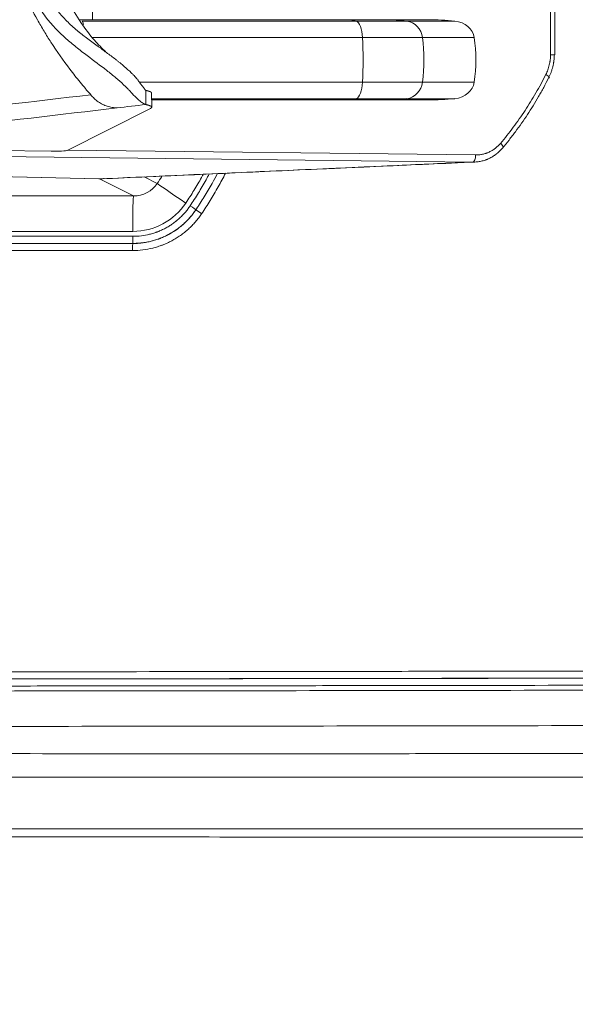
# Model space of a CAD drawing. Header units: millimetres. Extents: x 0 to 594, y 0 to 420.
# Tile 108 of 256: x 222 to 234, y 282 to 302. Entities that reach past the tile are written whole.
import ezdxf

# ---------------------------------------------------------------- set-up
doc = ezdxf.new("R2010")
doc.units = ezdxf.units.MM
doc.layers.add('1', color=7, linetype='Continuous', true_color=0xffffff)
doc.styles.add('Arial', font='txt')
doc.dimstyles.get("Standard").update_dxf_attribs({"dimtxt": 0.18, "dimasz": 0.18, "dimexe": 0.18, "dimexo": 0.0625, "dimgap": 0.09, "dimtad": 0, "dimtih": 1, "dimtoh": 1, "dimdec": 4, "dimzin": 0, "dimdsep": 46, "dimtxsty": 'Standard', "dimcen": 0.09, "dimadec": 0, "dimazin": 0, "dimtfac": 1, "dimtdec": 4, "dimtofl": 0, "dimtmove": 0, "dimatfit": 3, "dimfxl": 0, "dimtolj": 1, "dimtzin": 0, "dimarcsym": 0})

# ---------------------------------------------------------------- blocks, each defined once
blk = doc.blocks.new('_U5')
at = {"layer": '1', "color": 18, "lineweight": 18}
for p, q in [((170.922, 289.963), (170.922, 380.625)), ((338.75, 348.618), (338.75, 380.625)), ((170.922, 378.625), (248.753, 378.625)), ((338.75, 378.625), (260.919, 378.625))]:
    blk.add_line(p, q, dxfattribs=at)
at = {"layer": '1', "color": 18}
for points in [[(170.922, 378.625), (174.422, 379.563), (174.422, 377.687)], [(338.75, 378.625), (335.25, 377.687), (335.25, 379.563)]]:
    blk.add_solid(points, dxfattribs=at)
at = {"layer": '1', "color": 18, "linetype": 'Continuous', "lineweight": 13, "insert": (250.438, 375.989), "char_height": 3.5, "attachment_point": 7, "line_spacing_factor": 1.047437, "style": 'Arial'}
blk.add_mtext('\\fArial|b0|i0;\\W1.0000;3.36', dxfattribs=at)
blk = doc.blocks.new('_U9')
at = {"layer": '1', "color": 18, "lineweight": 18}
for p, q in [((135.924, 328.686), (181.306, 328.686)), ((179.306, 328.686), (179.306, 250.838)), ((170.922, 289.963), (181.306, 289.963)), ((179.306, 250.838), (184.306, 250.838))]:
    blk.add_line(p, q, dxfattribs=at)
at = {"layer": '1', "color": 18}
for points in [[(179.306, 328.686), (180.244, 325.186), (178.368, 325.186)], [(179.306, 289.963), (178.368, 293.463), (180.244, 293.463)]]:
    blk.add_solid(points, dxfattribs=at)
at = {"layer": '1', "color": 18, "linetype": 'Continuous', "lineweight": 13, "char_height": 3.5, "attachment_point": 7, "line_spacing_factor": 1.047437, "style": 'Arial'}
for s, insert in [('\\fArial|b0|i0;\\W1.0000;0.8', (185.991, 248.203)), ('\\fArial|b0|i0;\\W1.0000;FWD LIFT POINTS', (185.991, 241.14))]:
    blk.add_mtext(s, dxfattribs=dict(at, insert=insert))

msp = doc.modelspace()

# ---------------------------------------------------------------- linework, layer by layer
at = {"layer": '1', "color": 155, "linetype": 'Continuous', "lineweight": 13}
for p, q in [((233.49, 301.739), (233.508, 313.244)), ((223.793, 302.751), (223.792, 302.48)), ((229.377, 302.451), (223.579, 302.451)), ((229.377, 302.451), (230.447, 302.451)), ((230.447, 302.451), (231.467, 302.451)), ((229.511, 302.102), (223.792, 302.102)), ((229.511, 302.102), (230.779, 302.102)), ((230.779, 302.102), (231.877, 302.102)), ((229.511, 301.157), (224.786, 301.157)), ((229.511, 301.157), (230.779, 301.157)), ((230.779, 301.157), (231.877, 301.157)), ((229.377, 300.808), (225.046, 300.808)), ((229.377, 300.808), (230.447, 300.808)), ((230.447, 300.808), (231.467, 300.808)), ((223.276, 299.718), (231.905, 299.616)), ((231.847, 299.466), (216.884, 299.643)), ((216.35, 299.29), (223.934, 299.11)), ((224.665, 298.749), (223.941, 299.11)), ((224.892, 299.151), (225.166, 299.014)), ((214.555, 298.749), (224.665, 298.749)), ((225.985, 298.456), (225.984, 298.457)), ((224.648, 297.999), (214.538, 297.999)), ((214.541, 297.894), (224.651, 297.894)), ((224.648, 297.744), (214.538, 297.744)), ((214.538, 297.743), (224.648, 297.743)), ((224.648, 297.743), (224.648, 297.744)), ((224.644, 297.593), (214.535, 297.593))]:
    msp.add_line(p, q, dxfattribs=at)
at = {"layer": '1', "color": 155, "linetype": 'Continuous', "lineweight": 18}
for p, q in [((233.583, 301.739), (233.601, 313.244)), ((229.197, 302.48), (223.526, 302.48)), ((229.996, 302.48), (229.197, 302.48)), ((230.899, 302.48), (229.996, 302.48)), ((225.048, 300.628), (225.045, 300.928)), ((225.047, 300.78), (229.197, 300.78)), ((229.197, 300.78), (229.996, 300.78)), ((229.996, 300.78), (230.899, 300.78)), ((223.262, 299.71), (225.023, 300.602)), ((217.032, 299.756), (222.918, 299.696)), ((216.347, 299.29), (223.931, 299.11)), ((223.931, 299.11), (223.934, 299.11))]:
    msp.add_line(p, q, dxfattribs=at)
for centre, major_axis, ratio, start_param, end_param in [((223.526, 298.57), (0, -3.91), 0.112517, 3.141593, 3.170401), ((230.899, 298.57), (-4.703, 0), 0.831385, 4.59122, 4.712389), ((231.41, 302.054), (-0.47, 0), 0.851427, 3.262762, 4.59122), ((227.208, 301.63), (-4.703, 0), 0.831385, 3.020423, 3.262762), ((231.41, 301.205), (-0.47, 0), 0.851427, 1.691966, 3.020423), ((230.899, 304.69), (-4.703, 0), 0.831385, 1.570796, 1.691966), ((223.013, 299.709), (-0.25, -0.003), 0.051965, 1.177555, 3.036425)]:
    msp.add_ellipse(centre, major_axis=major_axis, ratio=ratio, start_param=start_param, end_param=end_param, dxfattribs=at)
at = {"layer": '1', "color": 155, "linetype": 'Continuous', "lineweight": 13}
for centre, major_axis, ratio, start_param, end_param in [((223.572, 302.054), (0, -0.4), 0.143226, 2.501557, 3.020423), ((229.197, 298.57), (0, -3.91), 0.382683, 3.020423, 3.141593), ((229.359, 302.054), (0, -0.4), 0.382683, 1.691966, 3.020423), ((229.996, 298.57), (0, -3.91), 0.953717, 3.020423, 3.141593), ((230.401, 302.054), (0, -0.4), 0.953717, 1.691966, 3.020423), ((228.026, 301.63), (0, -3.91), 0.382683, 1.449627, 1.691966), ((227.078, 301.63), (0, -3.91), 0.953717, 1.449627, 1.691966), ((233.433, 301.739), (-0.15, 0), 0.000123, 2.750569, 4.321366), ((233.334, 301.318), (-0.134, 0.067), 0.181521, 2.69171, 4.364628), ((229.359, 301.205), (0, -0.4), 0.382683, 0.121169, 1.449627), ((230.401, 301.205), (0, -0.4), 0.953717, 0.121169, 1.449627), ((229.197, 304.69), (0, -3.91), 0.382683, 0, 0.121169), ((229.996, 304.69), (0, -3.91), 0.953717, 0, 0.121169), ((232.374, 299.863), (-0.114, 0.097), 0.257058, 2.766609, 4.416926), ((231.848, 299.616), (0.002, 0.15), 0.381116, 3.170037, 4.71642), ((224.663, 299.35), (0.561, -0.227), 0.99122, 5.098318, 6.079693), ((225.789, 298.599), (0.624, -0.417), 0.012946, 3.199639, 4.693018), ((224.665, 297.999), (0, -0.75), 0.023297, 3.167773, 4.712389), ((224.645, 299.35), (1.267, -0.478), 0.997008, 5.073959, 6.055334), ((225.859, 298.54), (-0.125, 0.083), 0.012946, 3.176502, 4.693018), ((226.11, 298.373), (0.125, -0.083), 0.012946, 3.176502, 4.693018), ((224.648, 297.894), (0, 0.15), 0.023297, 3.176509, 4.712389), ((224.648, 297.593), (0, -0.15), 0.023297, 3.176509, 4.712389)]:
    msp.add_ellipse(centre, major_axis=major_axis, ratio=ratio, start_param=start_param, end_param=end_param, dxfattribs=at)
at = {"layer": '1', "color": 155, "linetype": 'Continuous', "lineweight": 18}
for points, knots in [([(224.924, 300.684), (224.914, 300.688), (224.894, 300.694), (224.858, 300.715), (224.819, 300.742), (224.778, 300.776), (224.73, 300.819), (224.685, 300.864), (224.641, 300.909), (224.607, 300.948), (224.56, 300.999), (224.509, 301.051), (224.422, 301.135), (224.289, 301.253), (224.039, 301.453), (223.753, 301.664), (223.457, 301.892), (223.158, 302.138), (222.861, 302.436), (222.606, 302.828), (222.479, 303.111), (222.405, 303.353), (222.363, 303.539), (222.334, 303.734), (222.326, 303.865), (222.322, 303.932)], [0, 0, 0, 0, 0.025835, 0.051069, 0.075661, 0.099596, 0.12283, 0.153928, 0.16803, 0.184831, 0.205707, 0.226951, 0.248487, 0.308881, 0.375539, 0.502298, 0.570454, 0.628477, 0.752675, 0.81531, 0.876444, 0.90677, 0.93802, 0.967946, 1, 1, 1, 1]), ([(224.921, 300.984), (224.917, 300.99), (224.906, 301.003), (224.884, 301.031), (224.876, 301.042), (224.862, 301.06), (224.857, 301.066), (224.849, 301.076), (224.847, 301.079), (224.841, 301.086), (224.839, 301.089), (224.83, 301.101), (224.824, 301.109), (224.815, 301.121), (224.811, 301.126), (224.806, 301.132), (224.805, 301.135), (224.802, 301.138), (224.801, 301.139), (224.799, 301.142), (224.798, 301.143), (224.792, 301.151), (224.785, 301.16), (224.775, 301.175), (224.77, 301.18), (224.765, 301.188), (224.764, 301.19), (224.762, 301.193), (224.762, 301.194), (224.761, 301.196), (224.76, 301.198), (224.757, 301.204), (224.751, 301.211), (224.739, 301.224), (224.734, 301.23), (224.716, 301.25), (224.704, 301.263), (224.68, 301.289), (224.668, 301.302), (224.649, 301.321), (224.643, 301.327), (224.633, 301.337), (224.63, 301.34), (224.624, 301.347), (224.62, 301.35), (224.572, 301.398), (224.522, 301.444), (224.438, 301.516), (224.409, 301.54), (224.363, 301.577), (224.348, 301.59), (224.324, 301.609), (224.316, 301.615), (224.299, 301.628), (224.291, 301.635), (224.22, 301.689), (224.156, 301.737), (224.059, 301.808), (224.026, 301.832), (223.977, 301.868), (223.96, 301.88), (223.936, 301.898), (223.928, 301.904), (223.915, 301.913), (223.911, 301.916), (223.905, 301.92), (223.903, 301.922), (223.899, 301.924), (223.897, 301.926), (223.816, 301.984), (223.74, 302.04), (223.634, 302.121), (223.6, 302.147), (223.55, 302.186), (223.534, 302.198), (223.514, 302.215), (223.51, 302.218), (223.502, 302.223), (223.499, 302.226), (223.491, 302.232), (223.487, 302.236), (223.481, 302.24), (223.479, 302.242), (223.476, 302.245), (223.474, 302.246), (223.394, 302.313), (223.32, 302.38), (223.216, 302.486), (223.183, 302.521), (223.135, 302.576), (223.119, 302.594), (223.096, 302.622), (223.088, 302.632), (223.077, 302.646), (223.073, 302.65), (223.066, 302.66), (223.063, 302.664), (222.993, 302.754), (222.933, 302.844), (222.853, 302.989), (222.828, 303.038), (222.782, 303.14), (222.76, 303.193), (222.723, 303.298), (222.706, 303.353), (222.683, 303.438), (222.676, 303.466), (222.666, 303.51), (222.663, 303.525), (222.658, 303.547), (222.657, 303.554), (222.654, 303.569), (222.652, 303.578), (222.631, 303.694), (222.617, 303.814), (222.611, 303.943)], [0, 0, 0, 0, 0.0625, 0.0625, 0.09375, 0.09375, 0.109375, 0.109375, 0.117188, 0.117188, 0.125, 0.125, 0.140625, 0.140625, 0.148438, 0.148438, 0.152344, 0.152344, 0.154297, 0.154297, 0.15625, 0.15625, 0.171875, 0.171875, 0.179688, 0.179688, 0.183594, 0.183594, 0.185547, 0.185547, 0.1875, 0.1875, 0.195312, 0.195312, 0.203125, 0.203125, 0.21875, 0.21875, 0.234375, 0.234375, 0.242188, 0.242188, 0.246094, 0.246094, 0.25, 0.25, 0.3125, 0.3125, 0.34375, 0.34375, 0.359375, 0.359375, 0.367188, 0.367188, 0.375, 0.375, 0.4375, 0.4375, 0.46875, 0.46875, 0.484375, 0.484375, 0.492188, 0.492188, 0.496094, 0.496094, 0.498047, 0.498047, 0.5, 0.5, 0.5625, 0.5625, 0.59375, 0.59375, 0.609375, 0.609375, 0.613281, 0.613281, 0.617188, 0.617188, 0.621094, 0.621094, 0.623047, 0.623047, 0.625, 0.625, 0.6875, 0.6875, 0.71875, 0.71875, 0.734375, 0.734375, 0.742188, 0.742188, 0.746094, 0.746094, 0.75, 0.75, 0.8125, 0.8125, 0.84375, 0.84375, 0.875, 0.875, 0.90625, 0.90625, 0.921875, 0.921875, 0.929688, 0.929688, 0.933594, 0.933594, 0.9375, 0.9375, 1, 1, 1, 1]), ([(224.081, 301.798), (223.995, 301.876), (223.803, 302.069), (223.529, 302.43), (223.266, 302.884), (223.02, 303.391), (222.95, 303.763), (222.934, 303.955)], [0, 0, 0, 0, 0.139298, 0.329755, 0.542421, 0.770955, 1, 1, 1, 1]), ([(233.572, 301.739), (233.571, 301.717), (233.57, 301.674), (233.565, 301.632), (233.561, 301.6), (233.56, 301.589), (233.557, 301.573), (233.556, 301.568), (233.554, 301.557), (233.553, 301.552), (233.548, 301.525), (233.539, 301.484), (233.522, 301.423), (233.502, 301.363), (233.486, 301.323), (233.468, 301.285), (233.459, 301.266), (233.449, 301.247)], [0, 0, 0, 0, 0.125, 0.25, 0.25, 0.3125, 0.3125, 0.34375, 0.34375, 0.375, 0.375, 0.5, 0.625, 0.75, 0.875, 0.875, 1, 1, 1, 1]), ([(233.449, 301.247), (233.416, 301.18), (233.373, 301.097), (233.328, 301.014), (233.31, 300.982), (233.301, 300.965), (233.274, 300.916), (233.255, 300.884), (233.162, 300.722), (233.006, 300.469), (232.836, 300.227), (232.725, 300.079), (232.703, 300.049), (232.669, 300.005), (232.658, 299.991), (232.635, 299.962), (232.624, 299.947), (232.566, 299.875), (232.519, 299.818), (232.472, 299.762)], [0, 0, 0, 0, 0.125, 0.15625, 0.15625, 0.1875, 0.1875, 0.25, 0.25, 0.5, 0.75, 0.75, 0.8125, 0.8125, 0.84375, 0.84375, 0.875, 0.875, 1, 1, 1, 1]), ([(232.472, 299.762), (232.452, 299.738), (232.431, 299.715), (232.398, 299.683), (232.387, 299.673), (232.372, 299.661), (232.369, 299.658), (232.364, 299.653), (232.355, 299.646), (232.346, 299.639), (232.316, 299.616), (232.292, 299.599), (232.241, 299.568), (232.215, 299.554), (232.175, 299.535), (232.161, 299.529), (232.141, 299.52), (232.134, 299.518), (232.124, 299.514), (232.12, 299.512), (232.113, 299.51), (232.11, 299.509), (232.078, 299.498), (232.05, 299.49), (231.993, 299.477), (231.964, 299.473), (231.906, 299.467), (231.877, 299.466), (231.847, 299.466)], [0, 0, 0, 0, 0.125, 0.125, 0.1875, 0.1875, 0.203125, 0.203125, 0.21875, 0.25, 0.25, 0.375, 0.375, 0.5, 0.5, 0.5625, 0.5625, 0.59375, 0.59375, 0.609375, 0.609375, 0.625, 0.625, 0.75, 0.75, 0.875, 0.875, 1, 1, 1, 1]), ([(223.934, 299.11), (223.959, 299.109), (223.984, 299.11), (224.02, 299.114), (224.031, 299.116), (224.041, 299.118)], [0, 0, 0, 0, 0.697289, 0.697289, 1, 1, 1, 1]), ([(250.498, 285.174), (248.996, 285.175), (245.975, 285.177), (241.505, 285.178), (237.16, 285.177), (233.028, 285.176), (229.111, 285.177), (225.407, 285.18), (221.482, 285.186), (217.248, 285.196), (212.609, 285.21), (207.902, 285.231), (201.98, 285.266), (194.8, 285.325), (186.317, 285.428), (179.206, 285.549), (173.534, 285.67), (170.703, 285.741), (169.26, 285.784), (169.206, 285.786)], [0, 0, 0, 0, 0.055379, 0.111428, 0.164859, 0.215653, 0.263811, 0.309347, 0.35228, 0.408559, 0.465526, 0.523405, 0.582188, 0.683998, 0.788349, 0.895316, 0.946648, 0.997979, 1, 1, 1, 1])]:
    msp.add_open_spline(points, degree=3, knots=knots, dxfattribs=at)
at = {"layer": '1', "color": 155, "linetype": 'Continuous', "lineweight": 13}
for points, knots in [([(222.914, 302.004), (222.866, 302.081), (222.769, 302.236), (222.584, 302.557), (222.411, 302.885), (222.293, 303.137), (222.254, 303.219)], [0, 0, 0, 0, 0.197464, 0.4002, 0.804071, 1, 1, 1, 1]), ([(223.757, 300.891), (223.738, 300.913), (223.719, 300.935), (223.681, 300.979), (223.625, 301.045), (223.496, 301.201), (223.244, 301.521), (223.042, 301.808), (222.914, 302.004)], [0, 0, 0, 0, 0.0625, 0.0625, 0.125, 0.25, 0.5, 1, 1, 1, 1]), ([(233.391, 301.318), (233.399, 301.334), (233.407, 301.35), (233.421, 301.384), (233.434, 301.417), (233.451, 301.468), (233.465, 301.521), (233.474, 301.561), (233.477, 301.584), (233.479, 301.593), (233.479, 301.597), (233.481, 301.611), (233.483, 301.62), (233.486, 301.647), (233.489, 301.684), (233.49, 301.721), (233.49, 301.739)], [0, 0, 0, 0, 0.125, 0.125, 0.25, 0.375, 0.5, 0.625, 0.65625, 0.65625, 0.6875, 0.6875, 0.75, 0.75, 0.875, 1, 1, 1, 1]), ([(232.431, 299.862), (232.525, 299.973), (232.615, 300.087), (232.789, 300.319), (232.956, 300.556), (233.109, 300.804), (233.255, 301.057), (233.325, 301.186), (233.391, 301.318)], [0, 0, 0, 0, 0.25, 0.25, 0.5, 0.75, 0.75, 1, 1, 1, 1]), ([(224.314, 300.612), (224.28, 300.614), (224.21, 300.619), (224.108, 300.645), (224.01, 300.685), (223.917, 300.74), (223.831, 300.808), (223.782, 300.864), (223.757, 300.891)], [0, 0, 0, 0, 0.166476, 0.333017, 0.499632, 0.666328, 0.833115, 1, 1, 1, 1]), ([(231.905, 299.616), (231.93, 299.616), (231.954, 299.617), (232.003, 299.622), (232.027, 299.626), (232.075, 299.636), (232.099, 299.643), (232.126, 299.651), (232.129, 299.653), (232.135, 299.655), (232.138, 299.656), (232.146, 299.659), (232.152, 299.661), (232.17, 299.668), (232.181, 299.673), (232.215, 299.689), (232.237, 299.701), (232.279, 299.727), (232.3, 299.741), (232.325, 299.76), (232.333, 299.766), (232.34, 299.772), (232.345, 299.776), (232.348, 299.778), (232.36, 299.789), (232.369, 299.797), (232.397, 299.824), (232.415, 299.843), (232.431, 299.862)], [0, 0, 0, 0, 0.125, 0.125, 0.25, 0.25, 0.375, 0.375, 0.390625, 0.390625, 0.40625, 0.40625, 0.4375, 0.4375, 0.5, 0.5, 0.625, 0.625, 0.75, 0.75, 0.78125, 0.796875, 0.796875, 0.8125, 0.8125, 0.875, 0.875, 1, 1, 1, 1]), ([(223.934, 299.11), (226.073, 299.206), (228.212, 299.302), (230.85, 299.421), (231.349, 299.444), (231.847, 299.466)], [0, 0, 0, 0, 0.810937, 0.810937, 1, 1, 1, 1]), ([(226.135, 299.195), (226.124, 299.177), (226.114, 299.159), (226.052, 299.049), (225.999, 298.957), (225.888, 298.777), (225.831, 298.687), (225.772, 298.599)], [0, 0, 0, 0, 0.089201, 0.089201, 0.544601, 0.544601, 1, 1, 1, 1]), ([(225.862, 298.54), (225.922, 298.63), (225.98, 298.72), (226.092, 298.903), (226.147, 298.996), (226.222, 299.13), (226.244, 299.17), (226.267, 299.211)], [0, 0, 0, 0, 0.410889, 0.410889, 0.821777, 0.821777, 1, 1, 1, 1]), ([(226.437, 299.218), (226.401, 299.15), (226.364, 299.083), (226.273, 298.92), (226.217, 298.826), (226.132, 298.686), (226.088, 298.617), (226.036, 298.537), (226.01, 298.497), (225.997, 298.477), (225.991, 298.469), (225.987, 298.463), (225.986, 298.46), (225.984, 298.457)], [0, 0, 0, 0, 0.260885, 0.260885, 0.630442, 0.630442, 0.815221, 0.907611, 0.953805, 0.976903, 0.988451, 0.988451, 1, 1, 1, 1]), ([(226.61, 299.229), (226.56, 299.132), (226.508, 299.036), (226.4, 298.844), (226.344, 298.748), (226.228, 298.559), (226.168, 298.465), (226.106, 298.373)], [0, 0, 0, 0, 0.329337, 0.329337, 0.664669, 0.664669, 1, 1, 1, 1]), ([(225.984, 298.457), (225.984, 298.457), (225.983, 298.457), (225.983, 298.457), (225.983, 298.456), (225.983, 298.456), (225.982, 298.454), (225.98, 298.451), (225.976, 298.445), (225.967, 298.433), (225.951, 298.41), (225.936, 298.39), (225.906, 298.351), (225.865, 298.3), (225.799, 298.228), (225.751, 298.182), (225.715, 298.149), (225.703, 298.138), (225.684, 298.122), (225.674, 298.114), (225.665, 298.106), (225.658, 298.101), (225.655, 298.099), (225.626, 298.075), (225.6, 298.056), (225.546, 298.018), (225.492, 297.982), (225.435, 297.949), (225.378, 297.919), (225.348, 297.904), (225.289, 297.877), (225.259, 297.864), (225.213, 297.846), (225.197, 297.841), (225.166, 297.83), (225.15, 297.824), (225.103, 297.809), (225.072, 297.8), (225.008, 297.784), (224.976, 297.777), (224.927, 297.768), (224.903, 297.764), (224.878, 297.761), (224.862, 297.758), (224.854, 297.757), (224.813, 297.752), (224.763, 297.748), (224.706, 297.745), (224.677, 297.744), (224.662, 297.744), (224.655, 297.744), (224.651, 297.744), (224.65, 297.744), (224.649, 297.744), (224.648, 297.744), (224.648, 297.744), (224.648, 297.744), (224.648, 297.744)], [0, 0, 0, 0, 0.000244, 0.000244, 0.000488, 0.000977, 0.001953, 0.003906, 0.007813, 0.015625, 0.03125, 0.0625, 0.0625, 0.125, 0.1875, 0.25, 0.25, 0.28125, 0.28125, 0.296875, 0.304687, 0.304687, 0.3125, 0.3125, 0.375, 0.375, 0.4375, 0.5, 0.5, 0.5625, 0.5625, 0.625, 0.625, 0.65625, 0.65625, 0.6875, 0.6875, 0.75, 0.75, 0.8125, 0.8125, 0.84375, 0.859375, 0.859375, 0.875, 0.875, 0.9375, 0.96875, 0.984375, 0.992188, 0.996094, 0.998047, 0.999023, 0.999512, 0.999756, 0.999756, 1, 1, 1, 1]), ([(224.648, 297.743), (224.648, 297.743), (224.648, 297.743), (224.648, 297.743), (224.649, 297.743), (224.65, 297.743), (224.651, 297.743), (224.655, 297.743), (224.662, 297.743), (224.677, 297.743), (224.706, 297.744), (224.763, 297.746), (224.845, 297.754), (224.909, 297.764), (224.973, 297.776), (225.005, 297.783), (225.069, 297.798), (225.1, 297.807), (225.148, 297.822), (225.163, 297.827), (225.187, 297.836), (225.195, 297.838), (225.21, 297.844), (225.218, 297.847), (225.256, 297.862), (225.286, 297.874), (225.346, 297.902), (225.375, 297.916), (225.433, 297.947), (225.461, 297.963), (225.517, 297.997), (225.544, 298.015), (225.598, 298.053), (225.625, 298.072), (225.654, 298.096), (225.657, 298.098), (225.663, 298.103), (225.673, 298.111), (225.695, 298.13), (225.714, 298.146), (225.751, 298.179), (225.798, 298.225), (225.843, 298.274), (225.87, 298.305), (225.875, 298.311), (225.886, 298.324), (225.902, 298.343), (225.927, 298.375), (225.947, 298.402), (225.961, 298.422), (225.969, 298.432), (225.977, 298.444), (225.981, 298.45), (225.983, 298.453), (225.984, 298.455), (225.984, 298.456), (225.985, 298.456), (225.985, 298.456), (225.985, 298.456), (225.985, 298.456)], [0, 0, 0, 0, 0.000244, 0.000244, 0.000488, 0.000977, 0.001953, 0.003906, 0.007813, 0.015625, 0.03125, 0.0625, 0.125, 0.1875, 0.1875, 0.25, 0.25, 0.3125, 0.3125, 0.34375, 0.34375, 0.359375, 0.359375, 0.375, 0.375, 0.4375, 0.4375, 0.5, 0.5, 0.5625, 0.5625, 0.625, 0.625, 0.6875, 0.6875, 0.695313, 0.695313, 0.703125, 0.71875, 0.75, 0.75, 0.8125, 0.875, 0.875, 0.890625, 0.890625, 0.90625, 0.9375, 0.96875, 0.96875, 0.984375, 0.992187, 0.996094, 0.998047, 0.999023, 0.999512, 0.999756, 0.999756, 1, 1, 1, 1]), ([(224.651, 297.894), (224.711, 297.894), (224.771, 297.898), (224.888, 297.912), (224.947, 297.923), (225.033, 297.944), (225.062, 297.953), (225.105, 297.966), (225.119, 297.971), (225.14, 297.978), (225.147, 297.981), (225.161, 297.986), (225.168, 297.989), (225.203, 298.002), (225.231, 298.014), (225.285, 298.038), (225.311, 298.051), (225.364, 298.079), (225.415, 298.109), (225.465, 298.141), (225.513, 298.176), (225.537, 298.194), (225.564, 298.215), (225.567, 298.217), (225.573, 298.222), (225.581, 298.229), (225.601, 298.246), (225.618, 298.261), (225.651, 298.291), (225.694, 298.332), (225.755, 298.397), (225.792, 298.444), (225.828, 298.491), (225.846, 298.515), (225.862, 298.54)], [0, 0, 0, 0, 0.125, 0.125, 0.25, 0.25, 0.3125, 0.3125, 0.34375, 0.34375, 0.359375, 0.359375, 0.375, 0.375, 0.4375, 0.4375, 0.5, 0.5, 0.5625, 0.625, 0.625, 0.6875, 0.6875, 0.695313, 0.695313, 0.703125, 0.71875, 0.75, 0.75, 0.8125, 0.875, 0.9375, 0.9375, 1, 1, 1, 1]), ([(226.106, 298.373), (226.086, 298.343), (226.065, 298.314), (226.021, 298.256), (225.976, 298.201), (225.903, 298.121), (225.851, 298.072), (225.811, 298.035), (225.798, 298.023), (225.777, 298.006), (225.767, 297.997), (225.756, 297.989), (225.749, 297.983), (225.746, 297.98), (225.714, 297.955), (225.685, 297.933), (225.626, 297.892), (225.566, 297.852), (225.504, 297.817), (225.441, 297.783), (225.409, 297.767), (225.344, 297.737), (225.311, 297.723), (225.269, 297.707), (225.26, 297.704), (225.243, 297.698), (225.235, 297.695), (225.209, 297.686), (225.192, 297.68), (225.14, 297.664), (225.105, 297.654), (225.001, 297.628), (224.931, 297.615), (224.789, 297.597), (224.717, 297.593), (224.644, 297.593)], [0, 0, 0, 0, 0.0625, 0.0625, 0.125, 0.1875, 0.25, 0.25, 0.28125, 0.28125, 0.296875, 0.304688, 0.304688, 0.3125, 0.3125, 0.375, 0.375, 0.4375, 0.5, 0.5, 0.5625, 0.5625, 0.625, 0.625, 0.640625, 0.640625, 0.65625, 0.65625, 0.6875, 0.6875, 0.75, 0.75, 0.875, 0.875, 1, 1, 1, 1]), ([(174.162, 289.089), (180.153, 288.951), (186.145, 288.854), (192.887, 288.781), (193.636, 288.773), (195.134, 288.759), (196.632, 288.746), (198.131, 288.734), (199.629, 288.724), (200.378, 288.719), (204.124, 288.696), (207.12, 288.685), (210.491, 288.679), (210.866, 288.678), (211.615, 288.677), (212.739, 288.676), (213.862, 288.675), (216.11, 288.674), (217.608, 288.674), (219.481, 288.675), (219.855, 288.675), (220.604, 288.675), (221.728, 288.676), (224.35, 288.678), (226.597, 288.681), (228.845, 288.684), (229.594, 288.685), (231.092, 288.687), (233.34, 288.691), (235.587, 288.696), (237.46, 288.699), (237.834, 288.7), (238.584, 288.701), (239.707, 288.703), (242.329, 288.707), (244.577, 288.71), (246.075, 288.712)], [0, 0, 0, 0, 0.25, 0.25, 0.28125, 0.28125, 0.3125, 0.34375, 0.34375, 0.375, 0.375, 0.5, 0.5, 0.515625, 0.515625, 0.53125, 0.5625, 0.5625, 0.625, 0.625, 0.640625, 0.640625, 0.65625, 0.6875, 0.75, 0.75, 0.78125, 0.78125, 0.8125, 0.875, 0.875, 0.890625, 0.890625, 0.90625, 0.9375, 1, 1, 1, 1]), ([(246.078, 288.562), (244.58, 288.56), (242.333, 288.557), (239.71, 288.553), (238.587, 288.551), (237.838, 288.55), (237.463, 288.549), (235.59, 288.546), (233.343, 288.541), (231.095, 288.538), (229.597, 288.535), (228.848, 288.534), (226.6, 288.531), (224.353, 288.528), (221.73, 288.526), (220.607, 288.525), (219.857, 288.525), (219.483, 288.525), (217.61, 288.524), (216.112, 288.524), (213.864, 288.525), (212.74, 288.526), (211.617, 288.527), (210.867, 288.528), (210.493, 288.529), (207.122, 288.535), (204.125, 288.547), (200.379, 288.569), (199.63, 288.574), (198.132, 288.584), (196.633, 288.596), (195.135, 288.609), (193.637, 288.624), (192.888, 288.631), (189.142, 288.672), (184.648, 288.732), (179.404, 288.827), (176.783, 288.881), (175.472, 288.91), (174.91, 288.922), (174.536, 288.931), (174.349, 288.935), (174.161, 288.939)], [0, 0, 0, 0, 0.0625, 0.09375, 0.109375, 0.109375, 0.125, 0.125, 0.1875, 0.21875, 0.21875, 0.25, 0.25, 0.3125, 0.34375, 0.359375, 0.359375, 0.375, 0.375, 0.4375, 0.4375, 0.46875, 0.484375, 0.484375, 0.5, 0.5, 0.625, 0.625, 0.65625, 0.65625, 0.6875, 0.71875, 0.71875, 0.75, 0.75, 0.875, 0.9375, 0.96875, 0.984375, 0.992188, 0.992188, 1, 1, 1, 1]), ([(174.161, 288.938), (174.208, 288.937), (174.255, 288.936), (174.349, 288.934), (174.489, 288.931), (174.817, 288.923), (175.472, 288.908), (176.783, 288.88), (179.405, 288.826), (184.648, 288.731), (189.142, 288.671), (192.888, 288.63), (193.637, 288.622), (195.135, 288.608), (196.634, 288.595), (198.132, 288.583), (199.63, 288.572), (200.38, 288.568), (204.125, 288.545), (207.122, 288.534), (210.493, 288.528), (210.868, 288.527), (211.617, 288.526), (212.741, 288.525), (213.865, 288.524), (216.112, 288.523), (217.611, 288.523), (219.484, 288.524), (219.858, 288.524), (220.607, 288.524), (221.731, 288.525), (224.353, 288.527), (226.601, 288.53), (228.848, 288.533), (229.598, 288.534), (231.096, 288.536), (233.344, 288.54), (235.591, 288.544), (237.464, 288.548), (237.839, 288.548), (238.588, 288.55), (239.712, 288.552), (242.334, 288.556), (244.581, 288.559), (246.08, 288.561)], [0, 0, 0, 0, 0.001953, 0.001953, 0.003906, 0.007812, 0.015625, 0.03125, 0.0625, 0.125, 0.25, 0.25, 0.28125, 0.28125, 0.3125, 0.34375, 0.34375, 0.375, 0.375, 0.5, 0.5, 0.515625, 0.515625, 0.53125, 0.5625, 0.5625, 0.625, 0.625, 0.640625, 0.640625, 0.65625, 0.6875, 0.75, 0.75, 0.78125, 0.78125, 0.8125, 0.875, 0.875, 0.890625, 0.890625, 0.90625, 0.9375, 1, 1, 1, 1]), ([(174.156, 288.683), (174.913, 288.666), (175.67, 288.649), (177.184, 288.617), (177.941, 288.601), (180.212, 288.556), (181.726, 288.529), (186.269, 288.454), (189.297, 288.414), (195.354, 288.348), (198.383, 288.324), (202.926, 288.297), (204.441, 288.29), (206.712, 288.282), (207.47, 288.28), (208.984, 288.276), (209.741, 288.274), (211.256, 288.272), (212.013, 288.271), (213.149, 288.27), (213.527, 288.269), (214.285, 288.269), (214.663, 288.269), (216.556, 288.268), (218.071, 288.268), (221.1, 288.269), (222.614, 288.27), (225.643, 288.273), (227.157, 288.275), (230.186, 288.28), (231.701, 288.282), (234.729, 288.288), (236.244, 288.291), (239.273, 288.296), (240.787, 288.299), (243.059, 288.302), (243.816, 288.303), (245.331, 288.305), (246.088, 288.306), (246.845, 288.306)], [0, 0, 0, 0, 0.03125, 0.03125, 0.0625, 0.0625, 0.125, 0.125, 0.25, 0.25, 0.375, 0.375, 0.4375, 0.4375, 0.46875, 0.46875, 0.5, 0.5, 0.53125, 0.53125, 0.546875, 0.546875, 0.5625, 0.5625, 0.625, 0.625, 0.6875, 0.6875, 0.75, 0.75, 0.8125, 0.8125, 0.875, 0.875, 0.9375, 0.9375, 0.96875, 0.96875, 1, 1, 1, 1]), ([(246.083, 288.411), (244.585, 288.409), (242.337, 288.406), (239.715, 288.402), (238.591, 288.4), (237.842, 288.399), (237.467, 288.398), (235.594, 288.394), (233.346, 288.39), (231.099, 288.386), (229.6, 288.384), (228.851, 288.383), (226.603, 288.38), (224.356, 288.377), (221.734, 288.375), (220.61, 288.374), (219.86, 288.374), (219.486, 288.374), (217.613, 288.373), (216.114, 288.373), (213.867, 288.374), (212.743, 288.375), (211.619, 288.376), (210.87, 288.377), (210.495, 288.378), (207.124, 288.384), (204.127, 288.395), (200.381, 288.418), (199.632, 288.423), (198.133, 288.433), (196.635, 288.445), (195.136, 288.458), (193.638, 288.472), (192.889, 288.48), (186.146, 288.553), (180.154, 288.65), (174.161, 288.788)], [0, 0, 0, 0, 0.0625, 0.09375, 0.109375, 0.109375, 0.125, 0.125, 0.1875, 0.21875, 0.21875, 0.25, 0.25, 0.3125, 0.34375, 0.359375, 0.359375, 0.375, 0.375, 0.4375, 0.4375, 0.46875, 0.484375, 0.484375, 0.5, 0.5, 0.625, 0.625, 0.65625, 0.65625, 0.6875, 0.71875, 0.71875, 0.75, 0.75, 1, 1, 1, 1]), ([(246.862, 287.558), (246.105, 287.557), (245.348, 287.556), (243.833, 287.554), (243.075, 287.553), (240.803, 287.55), (239.288, 287.547), (236.259, 287.542), (234.744, 287.539), (231.714, 287.533), (230.199, 287.531), (227.17, 287.526), (225.655, 287.524), (222.625, 287.521), (221.11, 287.52), (218.081, 287.519), (216.566, 287.519), (214.672, 287.52), (214.294, 287.52), (213.536, 287.52), (213.158, 287.521), (212.022, 287.522), (211.264, 287.523), (209.749, 287.525), (208.992, 287.527), (207.477, 287.531), (206.72, 287.533), (204.447, 287.541), (202.933, 287.549), (198.388, 287.575), (195.359, 287.6), (189.3, 287.665), (186.271, 287.705), (181.727, 287.78), (180.213, 287.808), (177.941, 287.852), (177.184, 287.868), (175.669, 287.9), (174.912, 287.917), (174.155, 287.934)], [0, 0, 0, 0, 0.03125, 0.03125, 0.0625, 0.0625, 0.125, 0.125, 0.1875, 0.1875, 0.25, 0.25, 0.3125, 0.3125, 0.375, 0.375, 0.4375, 0.4375, 0.453125, 0.453125, 0.46875, 0.46875, 0.5, 0.5, 0.53125, 0.53125, 0.5625, 0.5625, 0.625, 0.625, 0.75, 0.75, 0.875, 0.875, 0.9375, 0.9375, 0.96875, 0.96875, 1, 1, 1, 1]), ([(213.792, 286.953), (214.142, 286.952), (214.493, 286.952), (215.195, 286.951), (216.247, 286.949), (217.3, 286.948), (219.405, 286.945), (220.808, 286.944), (223.614, 286.943), (225.719, 286.942), (227.824, 286.943), (229.228, 286.943), (229.929, 286.943), (232.034, 286.944), (233.437, 286.945), (236.244, 286.947), (237.647, 286.948), (240.454, 286.949), (241.857, 286.95), (243.962, 286.95), (244.663, 286.95), (246.067, 286.95), (246.768, 286.95), (247.47, 286.95)], [0, 0, 0, 0, 0.03125, 0.03125, 0.0625, 0.125, 0.125, 0.25, 0.25, 0.375, 0.4375, 0.4375, 0.5, 0.5, 0.625, 0.625, 0.75, 0.75, 0.875, 0.875, 0.9375, 0.9375, 1, 1, 1, 1]), ([(247.47, 286.45), (246.768, 286.451), (246.067, 286.451), (244.663, 286.451), (243.962, 286.451), (241.857, 286.45), (240.453, 286.45), (237.647, 286.448), (236.243, 286.447), (233.437, 286.446), (232.034, 286.445), (229.929, 286.444), (229.227, 286.444), (227.824, 286.443), (225.719, 286.443), (223.614, 286.444), (220.807, 286.445), (219.404, 286.446), (217.299, 286.448), (216.246, 286.45), (215.194, 286.451), (214.492, 286.452), (214.142, 286.453), (213.791, 286.454)], [0, 0, 0, 0, 0.0625, 0.0625, 0.125, 0.125, 0.25, 0.25, 0.375, 0.375, 0.5, 0.5, 0.5625, 0.5625, 0.625, 0.75, 0.75, 0.875, 0.875, 0.9375, 0.96875, 0.96875, 1, 1, 1, 1]), ([(213.791, 285.363), (215.195, 285.36), (216.599, 285.358), (219.408, 285.355), (220.812, 285.354), (222.919, 285.353), (223.621, 285.353), (225.025, 285.352), (226.43, 285.352), (227.834, 285.352), (229.238, 285.353), (230.643, 285.353), (232.047, 285.354), (233.451, 285.355), (234.154, 285.355), (236.26, 285.357), (239.069, 285.359), (241.877, 285.36), (244.686, 285.36), (246.091, 285.36), (247.495, 285.36)], [0, 0, 0, 0, 0.125, 0.125, 0.25, 0.25, 0.3125, 0.3125, 0.375, 0.4375, 0.4375, 0.5, 0.5625, 0.5625, 0.625, 0.625, 0.75, 0.875, 0.875, 1, 1, 1, 1])]:
    msp.add_open_spline(points, degree=3, knots=knots, dxfattribs=at)
at = {"layer": '1', "color": 155, "linetype": 'Continuous', "lineweight": 18}
for points, degree in [([(225.045, 300.928), (225.045, 300.939), (225.032, 300.951), (225.007, 300.962), (224.969, 300.973), (224.921, 300.984)], 5), ([(224.921, 300.984), (224.924, 300.684)], 1), ([(225.023, 300.602), (225.056, 300.619), (225.062, 300.636), (225.041, 300.652), (224.994, 300.668), (224.924, 300.684)], 5), ([(223.972, 299.11), (231.891, 299.467)], 1)]:
    msp.add_open_spline(points, degree=degree, dxfattribs=at)
at = {"layer": '1', "color": 155, "linetype": 'Continuous', "lineweight": 13}
for points in [[(216.44, 300.031), (218.879, 300.318), (221.318, 300.605), (223.757, 300.891)], [(224.314, 300.612), (221.887, 300.327), (219.459, 300.042), (217.032, 299.756)], [(224.924, 300.684), (224.721, 300.66), (224.518, 300.636), (224.314, 300.612)], [(225.166, 299.014), (225.199, 299.063), (225.231, 299.112), (225.262, 299.162)]]:
    msp.add_open_spline(points, degree=3, dxfattribs=at)

# ---------------------------------------------------------------- dimensions: what is measured, and where the dimension line sits
at = {"layer": '1', "color": 18, "linetype": 'Continuous', "lineweight": 13}
dim = msp.add_linear_dim(base=(170.922, 378.625), p1=(338.75, 348.618), p2=(170.922, 289.963), dimstyle='Standard', override={"dimtxt": 3.5, "dimasz": 3.5, "dimexe": 2, "dimexo": 0, "dimgap": 1.5, "dimtih": 1, "dimtoh": 1, "dimdec": 2, "dimlfac": 0.02, "dimdsep": 46, "dimlunit": 2, "dimtxsty": 'Arial', "dimsah": 1, "dimse1": 0, "dimse2": 0, "dimsd1": 0, "dimsd2": 0, "dimclrd": 18, "dimclre": 18, "dimclrt": 18, "dimtol": 0, "dimtm": -0.1, "dimtfac": 1, "dimtdec": 2, "dimtofl": 1, "dimtmove": 0, "dimlwd": 18, "dimlwe": 18}, dxfattribs=at)
dim.commit()
dim.dimension.update_dxf_attribs({"geometry": '_U5', "text_midpoint": (254.836, 378.625), "dimtype": 160})
dim = msp.add_linear_dim(base=(179.306, 289.963), p1=(135.924, 328.686), p2=(170.922, 289.963), angle=90, text=' <> \\P\\fArial|b0|i0;\\C18;{\\H1.00x;\\fArial|b0|i0;FWD LIFT POINTS\\fArial|b0|i0;}\\C18;', dimstyle='Standard', override={"dimtxt": 3.5, "dimasz": 3.5, "dimexe": 2, "dimexo": 0, "dimgap": 1.5, "dimtih": 1, "dimtoh": 1, "dimdec": 1, "dimlfac": 0.02, "dimdsep": 46, "dimlunit": 2, "dimtxsty": 'Arial', "dimsah": 1, "dimse1": 0, "dimse2": 0, "dimsd1": 0, "dimsd2": 0, "dimclrd": 18, "dimclre": 18, "dimclrt": 18, "dimtol": 0, "dimtm": -0.1, "dimtfac": 1, "dimtdec": 2, "dimtofl": 1, "dimtmove": 1, "dimlwd": 18, "dimlwe": 18}, dxfattribs=at)
dim.commit()
dim.dimension.update_dxf_attribs({"geometry": '_U9', "text_midpoint": (206.638, 247.307), "dimtype": 160})

doc.saveas('drawing.dxf')
